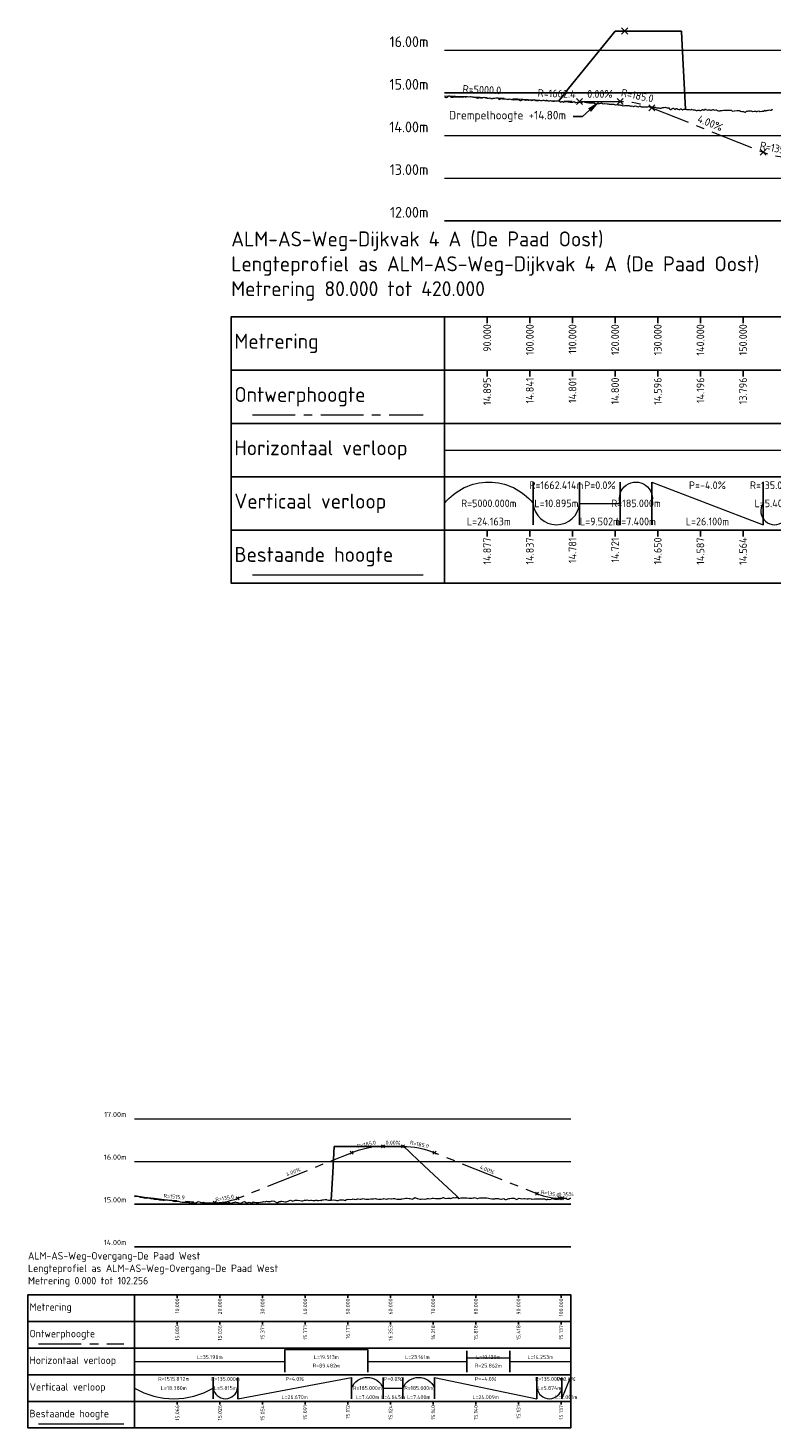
# Model space of a CAD drawing. Header units: metres. Extents: x 201888 to 228431, y 396158 to 403166.
# Tile 43 of 50: x 225637 to 225811, y 402754 to 403083. Entities that reach past the tile are written whole.
import ezdxf
from ezdxf import colors
from ezdxf.entities.mleader import LeaderData, LeaderLine
from ezdxf.math import Vec2, Vec3

# ---------------------------------------------------------------- set-up
doc = ezdxf.new("R2010")
doc.units = ezdxf.units.M
doc.linetypes.add('AM-AS', pattern=[16, 10, -2, 2, -2])
doc.layers.get('0').update_dxf_attribs({"lineweight": 25})
for name, color, linetype, lineweight in [('B-WA-GW-MAAIVELD-G', 8, 'Continuous', 18), ('N-WA-AM-AS_WEG-G', 10, 'AM-AS', 18), ('X-XX-AL-DETAIL_1-G', 7, 'Continuous', 18), ('X-XX-AL-DETAIL_1-S', 253, 'Continuous', 18), ('X-XX-AL-DETAIL_2-G', 7, 'Continuous', 25), ('X-XX-AL-PROFIELBALK-G', 7, 'Continuous', 25), ('X-XX-AL-T18', 7, 'Continuous', 18), ('X-XX-AL-T25', 7, 'Continuous', 25), ('X-XX-AL-T35', 7, 'Continuous', 35)]:
    doc.layers.add(name, color=color, linetype=linetype, lineweight=lineweight)
for name, color, linetype in [('C3D-PROFILE', 7, 'Continuous'), ('C3D-PROFILE_LABELING', 7, 'Continuous'), ('C3D-PROFILE_PROFILEVIEW', 7, 'Continuous'), ('C3D-PROFILE_PROFILEVIEW_LABELING', 7, 'Continuous')]:
    doc.layers.add(name, color=color, linetype=linetype)
doc.styles.add('NLCS-ISO', font='NLCS-ISO.ttf')
doc.styles.add('NLCS-ISO-M1000-T25', font='NLCS-ISO.ttf', dxfattribs={"height": 2.5})

# ---------------------------------------------------------------- blocks, each defined once
blk = doc.blocks.new('*U118')
at = {"layer": 'X-XX-AL-T25', "color": 7, "linetype": 'Continuous', "lineweight": 25, "insert": (225770.96, 403066.2), "char_height": 1.8, "attachment_point": 8, "style": 'NLCS-ISO'}
blk.add_mtext('{\\fNLCS-ISO|b0|i0|c0|p10;\\C256;0.00%}', dxfattribs=at)
at = {"layer": 'X-XX-AL-T25', "color": 7, "linetype": 'Continuous', "lineweight": 25, "insert": (225796.47, 403059.44), "char_height": 1.8, "attachment_point": 8, "rotation": 338.1986, "style": 'NLCS-ISO'}
blk.add_mtext('{\\fNLCS-ISO|b0|i0|c0|p10;\\C256;4.00%}', dxfattribs=at)
blk = doc.blocks.new('*U119')
at = {"layer": 'X-XX-AL-T25', "color": 7, "linetype": 'Continuous', "lineweight": 25, "char_height": 1.8, "attachment_point": 8, "style": 'NLCS-ISO'}
for s, insert, rotation in [('{\\fNLCS-ISO|b0|i0|c0|p10;R=5000.0}', (225743.26, 403067.2), 357.6309), ('{\\fNLCS-ISO|b0|i0|c0|p10;R=185.0}', (225779.57, 403065.81), 348.6901)]:
    blk.add_mtext(s, dxfattribs=dict(at, insert=insert, rotation=rotation))
blk = doc.blocks.new('*U120')
at = {"layer": 'X-XX-AL-T25', "color": 7, "linetype": 'Continuous', "lineweight": 25, "char_height": 1.8, "attachment_point": 8, "style": 'NLCS-ISO'}
for s, insert, rotation in [('{\\fNLCS-ISO|b0|i0|c0|p10;R=1662.4}', (225760.79, 403066.29), 358.1232), ('{\\fNLCS-ISO|b0|i0|c0|p10;R=135.0}', (225812.07, 403053.45), 348.6901)]:
    blk.add_mtext(s, dxfattribs=dict(at, insert=insert, rotation=rotation))
blk = doc.blocks.new('*U121')
at = {"layer": 'X-XX-AL-DETAIL_1-S', "color": 253, "linetype": 'Continuous', "lineweight": 18}
for points in [[(225776.05, 403081.14), (225777.47, 403082.56)], [(225776.05, 403082.56), (225777.47, 403081.14)]]:
    blk.add_lwpolyline(points, dxfattribs=at)
blk = doc.blocks.new('*U122')
at = {"layer": 'X-XX-AL-T25', "color": 7, "linetype": 'Continuous', "lineweight": 25, "char_height": 1.8, "attachment_point": 6, "rotation": 90, "style": 'NLCS-ISO'}
for s, insert in [('14.877', (225744.52, 402963.1)), ('14.837', (225754.52, 402963.1)), ('14.781', (225764.52, 402963.1)), ('14.721', (225774.52, 402963.1)), ('14.650', (225784.52, 402963.1)), ('14.587', (225794.52, 402963.1)), ('14.564', (225804.52, 402963.1))]:
    blk.add_mtext(s, dxfattribs=dict(at, insert=insert))
blk = doc.blocks.new('*U123')
at = {"layer": 'X-XX-AL-T25', "color": 7, "linetype": 'Continuous', "lineweight": 25, "char_height": 1.8, "attachment_point": 5, "style": 'NLCS-ISO'}
for s, insert in [('R=1662.414m', (225760.76, 402975.35)), ('P=0.0%', (225770.96, 402975.35)), ('P=-4.0%', (225796.16, 402975.35)), ('R=135.000m', (225811.91, 402975.35)), ('R=5000.000m', (225744.91, 402971.1)), ('L=10.895m', (225760.76, 402971.1)), ('R=185.000m', (225779.41, 402971.1)), ('L=5.400m', (225811.91, 402971.1)), ('L=24.163m', (225744.91, 402966.85)), ('L=9.502m', (225770.96, 402966.85)), ('L=7.400m', (225779.41, 402966.85)), ('L=26.100m', (225796.16, 402966.85))]:
    blk.add_mtext(s, dxfattribs=dict(at, insert=insert))
blk = doc.blocks.new('*U125')
at = {"layer": 'X-XX-AL-T25', "color": 7, "linetype": 'Continuous', "lineweight": 25, "char_height": 1.8, "attachment_point": 6, "rotation": 90, "style": 'NLCS-ISO'}
for s, insert in [('14.895', (225744.52, 403000.6)), ('14.841', (225754.52, 403000.6)), ('14.801', (225764.52, 403000.6)), ('14.800', (225774.52, 403000.6)), ('14.596', (225784.52, 403000.6)), ('14.196', (225794.52, 403000.6)), ('13.796', (225804.52, 403000.6))]:
    blk.add_mtext(s, dxfattribs=dict(at, insert=insert))
blk = doc.blocks.new('*U126')
at = {"layer": 'X-XX-AL-T25', "color": 7, "linetype": 'Continuous', "lineweight": 25, "char_height": 1.8, "attachment_point": 6, "rotation": 90, "style": 'NLCS-ISO'}
for s, insert in [('90.000', (225744.52, 403013.1)), ('100.000', (225754.52, 403013.1)), ('110.000', (225764.52, 403013.1)), ('120.000', (225774.52, 403013.1)), ('130.000', (225784.52, 403013.1)), ('140.000', (225794.52, 403013.1)), ('150.000', (225804.52, 403013.1))]:
    blk.add_mtext(s, dxfattribs=dict(at, insert=insert))

msp = doc.modelspace()

# ---------------------------------------------------------------- linework, layer by layer
at = {"layer": 'B-WA-GW-MAAIVELD-G'}
for p, q in [((225689.516, 402954.348), (225729.516, 402954.348)), ((225639.364, 402755.298), (225659.364, 402755.298))]:
    msp.add_line(p, q, dxfattribs=at)
for points in [[(225734.516, 403066.385), (225734.829, 403066.285), (225734.864, 403066.28), (225734.89, 403066.285), (225735.222, 403066.358), (225735.51, 403066.638), (225735.58, 403066.662), (225735.675, 403066.627), (225735.937, 403066.38), (225736.13, 403066.367), (225736.295, 403066.365), (225736.521, 403066.372), (225736.653, 403066.407), (225736.749, 403066.439), (225737.011, 403066.441), (225737.367, 403066.424), (225737.368, 403066.423), (225737.369, 403066.424), (225737.726, 403066.446), (225737.989, 403066.4), (225738.084, 403066.376), (225738.213, 403066.401), (225738.442, 403066.431), (225738.609, 403066.4), (225738.799, 403066.371), (225739.06, 403066.483), (225739.157, 403066.508), (225739.228, 403066.48), (225739.515, 403066.347), (225739.848, 403066.474), (225739.873, 403066.482), (225739.906, 403066.48), (225740.23, 403066.429), (225740.468, 403066.473), (225740.588, 403066.451), (225740.752, 403066.469), (225740.946, 403066.409), (225741.088, 403066.382), (225741.304, 403066.307), (225741.598, 403066.331), (225741.707, 403066.333), (225742.007, 403066.213), (225742.327, 403066.098), (225742.444, 403066.099), (225742.735, 403066.237), (225742.947, 403066.202), (225743.092, 403066.202), (225743.291, 403066.199), (225743.45, 403066.201), (225743.567, 403066.235), (225743.808, 403066.335), (225744.137, 403066.169), (225744.165, 403066.16), (225744.187, 403066.153), (225744.523, 403066.118), (225744.806, 403066.084), (225744.881, 403066.058), (225744.983, 403066.1), (225745.239, 403066.179), (225745.426, 403066.045), (225745.596, 403066.003), (225745.829, 403066.022), (225745.954, 403066.079), (225746.046, 403066.093), (225746.312, 403066.119), (225746.666, 403066.153), (225746.67, 403066.154), (225746.675, 403066.155), (225747.027, 403066.152), (225747.285, 403065.899), (225747.385, 403065.778), (225747.522, 403065.885), (225747.743, 403065.998), (225747.905, 403065.987), (225748.101, 403065.941), (225748.368, 403065.963), (225748.458, 403065.971), (225748.525, 403065.981), (225748.816, 403065.925), (225749.145, 403065.847), (225749.174, 403065.847), (225749.214, 403065.839), (225749.532, 403065.907), (225749.764, 403065.888), (225749.889, 403065.949), (225750.06, 403065.881), (225750.247, 403065.816), (225750.384, 403065.757), (225750.605, 403065.744), (225750.906, 403065.809), (225750.963, 403065.828), (225751.004, 403065.818), (225751.32, 403065.776), (225751.624, 403065.784), (225751.678, 403065.765), (225751.752, 403065.755), (225752.036, 403065.742), (225752.243, 403065.589), (225752.394, 403065.558), (225752.599, 403065.659), (225752.751, 403065.747), (225752.863, 403065.753), (225753.109, 403065.755), (225753.445, 403065.628), (225753.467, 403065.618), (225753.483, 403065.624), (225753.825, 403065.685), (225754.103, 403065.618), (225754.182, 403065.6), (225754.291, 403065.645), (225754.54, 403065.729), (225754.723, 403065.633), (225754.898, 403065.565), (225755.137, 403065.625), (225755.256, 403065.659), (225755.342, 403065.705), (225755.613, 403065.78), (225755.962, 403065.587), (225755.971, 403065.582), (225755.983, 403065.577), (225756.329, 403065.51), (225756.582, 403065.595), (225756.687, 403065.621), (225756.83, 403065.638), (225757.044, 403065.557), (225757.202, 403065.56), (225757.402, 403065.524), (225757.676, 403065.618), (225757.76, 403065.651), (225757.821, 403065.625), (225758.118, 403065.514), (225758.441, 403065.622), (225758.475, 403065.625), (225758.522, 403065.615), (225758.833, 403065.512), (225759.061, 403065.488), (225759.191, 403065.494), (225759.368, 403065.518), (225759.549, 403065.487), (225759.681, 403065.492), (225759.906, 403065.439), (225760.214, 403065.367), (225760.264, 403065.363), (225760.3, 403065.378), (225760.622, 403065.453), (225760.92, 403065.46), (225760.98, 403065.457), (225761.061, 403065.468), (225761.337, 403065.44), (225761.54, 403065.296), (225761.695, 403065.192), (225761.907, 403065.272), (225762.053, 403065.319), (225762.16, 403065.285), (225762.411, 403065.17), (225762.753, 403065.319), (225762.768, 403065.323), (225762.779, 403065.326), (225763.126, 403065.318), (225763.399, 403065.299), (225763.484, 403065.269), (225763.599, 403065.259), (225763.842, 403065.207), (225764.019, 403065.192), (225764.199, 403065.172), (225764.445, 403065.158), (225764.557, 403065.154), (225764.639, 403065.15), (225764.915, 403065.316), (225765.259, 403065.116), (225765.273, 403065.099), (225765.292, 403065.106), (225765.63, 403065.204), (225765.878, 403065.159), (225765.988, 403065.123), (225766.138, 403065.131), (225766.346, 403065.129), (225766.498, 403065.1), (225766.703, 403065.038), (225766.984, 403065.311), (225767.061, 403065.338), (225767.118, 403065.329), (225767.419, 403065.138), (225767.738, 403065.134), (225767.777, 403065.116), (225767.83, 403065.115), (225768.134, 403065.055), (225768.357, 403064.997), (225768.492, 403064.978), (225768.676, 403064.985), (225768.85, 403064.995), (225768.977, 403065.048), (225769.523, 403065.027), (225769.597, 403064.999), (225769.923, 403064.801), (225770.217, 403064.849), (225770.281, 403064.888), (225770.369, 403064.869), (225770.639, 403064.865), (225770.836, 403064.887), (225770.996, 403064.917), (225771.215, 403064.95), (225771.354, 403064.979), (225771.456, 403064.94), (225771.712, 403064.757), (225772.061, 403064.836), (225772.076, 403064.836), (225772.116, 403064.832), (225772.696, 403064.79), (225772.907, 403064.751), (225773.143, 403064.695), (225773.315, 403064.692), (225773.501, 403064.712), (225773.754, 403064.668), (225773.858, 403064.672), (225773.935, 403064.681), (225774.216, 403064.728), (225774.555, 403064.538), (225774.574, 403064.533), (225774.6, 403064.54), (225774.932, 403064.654), (225775.175, 403064.568), (225775.289, 403064.54), (225775.446, 403064.512), (225775.647, 403064.532), (225775.795, 403064.484), (225776.005, 403064.46), (225776.292, 403064.292), (225776.363, 403064.267), (225776.414, 403064.291), (225776.72, 403064.375), (225777.034, 403064.353), (225777.078, 403064.362), (225777.138, 403064.369), (225777.436, 403064.374), (225777.654, 403064.415), (225777.794, 403064.412), (225777.985, 403064.328), (225778.151, 403064.228), (225778.274, 403064.242), (225778.509, 403064.267), (225778.831, 403064.17), (225778.867, 403064.161), (225778.893, 403064.157), (225779.225, 403064.27), (225779.513, 403064.222), (225779.582, 403064.164), (225779.677, 403064.135), (225779.94, 403064.058), (225780.133, 403064.181), (225780.298, 403064.283), (225780.523, 403064.175), (225780.656, 403064.084), (225780.753, 403064.069), (225781.013, 403064.064), (225781.369, 403064.103), (225781.371, 403064.103), (225781.372, 403064.104), (225781.729, 403064.105), (225781.992, 403064.058), (225782.087, 403064.065), (225782.215, 403064.101), (225782.444, 403064.173), (225782.612, 403064.12), (225782.802, 403064.032), (225783.062, 403064.098), (225783.16, 403064.104), (225783.232, 403064.084), (225783.518, 403063.964), (225783.851, 403064.009), (225783.875, 403064.008), (225783.908, 403063.991), (225784.233, 403063.852), (225784.471, 403063.844), (225784.591, 403063.844), (225784.754, 403063.804), (225784.949, 403063.747), (225785.091, 403063.733), (225785.306, 403063.739), (225785.6, 403063.879), (225785.664, 403063.906), (225785.711, 403063.901), (225786.022, 403063.913), (225786.33, 403063.981), (225786.38, 403063.965), (225786.446, 403063.941), (225786.737, 403063.801), (225786.95, 403063.8), (225787.095, 403063.821), (225787.293, 403063.577), (225787.453, 403063.46), (225787.57, 403063.479), (225787.811, 403063.635), (225788.139, 403063.755), (225788.168, 403063.749), (225788.19, 403063.745), (225788.526, 403063.477), (225788.81, 403063.666), (225788.884, 403063.658), (225788.985, 403063.649), (225789.241, 403063.534), (225789.429, 403063.466), (225789.599, 403063.431), (225789.831, 403063.566), (225789.957, 403063.603), (225790.049, 403063.547), (225790.315, 403063.371), (225790.669, 403063.528), (225790.672, 403063.528), (225790.677, 403063.529), (225791.03, 403063.501), (225791.289, 403063.439), (225791.388, 403063.41), (225791.524, 403063.442), (225791.746, 403063.48), (225791.908, 403063.443), (225792.103, 403063.377), (225792.37, 403063.461), (225792.461, 403063.488), (225792.528, 403063.459), (225792.819, 403063.34), (225793.148, 403063.372), (225793.177, 403063.361), (225793.216, 403063.348), (225793.534, 403063.218), (225793.768, 403063.245), (225793.892, 403063.291), (225794.062, 403063.266), (225794.25, 403063.274), (225794.387, 403063.213), (225794.608, 403063.222), (225794.908, 403063.393), (225794.965, 403063.443), (225795.007, 403063.411), (225795.323, 403063.321), (225795.627, 403063.54), (225795.681, 403063.519), (225795.755, 403063.485), (225796.039, 403063.347), (225796.247, 403063.311), (225796.396, 403063.364), (225796.601, 403063.361), (225796.754, 403063.357), (225796.866, 403063.326), (225797.112, 403063.289), (225797.447, 403063.454), (225797.47, 403063.46), (225797.486, 403063.459), (225797.827, 403063.28), (225798.106, 403063.335), (225798.185, 403063.331), (225798.293, 403063.337), (225798.543, 403063.229), (225798.726, 403063.169), (225798.901, 403063.098), (225799.139, 403063.172), (225799.258, 403063.224), (225799.346, 403063.232), (225799.616, 403063.207), (225799.965, 403063.269), (225799.974, 403063.273), (225799.986, 403063.275), (225800.332, 403063.31), (225800.585, 403063.27), (225800.689, 403063.238), (225800.832, 403063.267), (225801.047, 403063.303), (225801.205, 403063.308), (225801.405, 403063.285), (225801.678, 403063.287), (225801.763, 403063.287), (225801.825, 403063.222), (225802.12, 403063.073), (225802.444, 403063.163), (225802.478, 403063.145), (225802.524, 403063.158), (225803.064, 403063.179), (225803.37, 403063.216), (225803.551, 403063.236), (225803.684, 403063.206), (225803.909, 403063.07), (225804.217, 403062.987), (225804.267, 403062.98), (225804.304, 403062.965), (225804.625, 403062.997), (225804.923, 403062.832), (225804.982, 403062.782), (225805.063, 403062.823), (225805.34, 403063.027), (225805.543, 403063.051), (225805.698, 403063.097), (225805.909, 403063.1), (225806.056, 403063.091), (225806.163, 403063.124), (225806.413, 403063.16), (225806.755, 403063.001), (225806.771, 403062.989), (225806.783, 403062.99), (225807.129, 403063.063), (225807.402, 403063.067), (225807.487, 403063.055), (225807.601, 403063.009), (225807.844, 403062.975), (225808.022, 403063.076), (225808.202, 403063.133), (225808.447, 403063.009), (225808.56, 403062.922), (225808.642, 403062.943), (225808.918, 403063.093), (225809.262, 403063.075), (225809.275, 403063.074), (225809.294, 403063.075), (225809.633, 403063.253), (225809.882, 403063.131), (225809.991, 403063.174), (225810.14, 403063.174), (225810.348, 403063.273), (225810.501, 403063.308), (225810.706, 403063.366), (225810.986, 403063.311), (225811.064, 403063.295), (225811.121, 403063.328), (225811.422, 403063.526)], [(225661.864, 402808.606), (225662.29, 402808.694), (225662.343, 402808.684), (225662.423, 402808.665), (225662.881, 402808.601), (225663.186, 402808.455), (225663.42, 402808.422), (225663.771, 402808.37), (225663.958, 402808.316), (225664.082, 402808.271), (225664.496, 402808.195), (225664.978, 402808.282), (225665.035, 402808.265), (225665.12, 402808.242), (225665.573, 402808.079), (225665.874, 402808.078), (225666.111, 402808.077), (225666.468, 402807.981), (225666.65, 402807.921), (225666.771, 402807.946), (225667.188, 402807.943), (225667.667, 402807.811), (225667.727, 402807.82), (225667.816, 402807.796), (225668.265, 402807.757), (225668.563, 402807.73), (225668.803, 402807.692), (225669.165, 402807.765), (225669.342, 402807.778), (225669.459, 402807.784), (225669.88, 402807.71), (225670.355, 402807.703), (225670.419, 402807.695), (225670.513, 402807.683), (225670.957, 402807.488), (225671.252, 402807.478), (225671.495, 402807.406), (225671.862, 402807.454), (225672.034, 402807.476), (225672.148, 402807.457), (225672.572, 402807.29), (225673.044, 402807.224), (225673.11, 402807.235), (225673.21, 402807.224), (225673.649, 402807.216), (225673.94, 402807.238), (225674.187, 402807.232), (225674.559, 402807.18), (225674.726, 402807.126), (225675.063, 402806.997), (225675.264, 402807.082), (225675.733, 402807.092), (225675.802, 402807.113), (225675.907, 402807.117), (225676.341, 402807.165), (225676.629, 402807.348), (225676.879, 402807.402), (225677.255, 402807.267), (225677.417, 402807.164), (225677.525, 402807.198), (225677.956, 402807.262), (225678.421, 402807.061), (225678.494, 402807.051), (225678.604, 402807.064), (225679.033, 402807.111), (225679.317, 402807.128), (225679.571, 402807.119), (225679.952, 402807.021), (225680.109, 402806.995), (225680.214, 402807.005), (225680.648, 402806.942), (225681.11, 402807.11), (225681.186, 402807.145), (225681.301, 402807.157), (225681.724, 402807.105), (225682.006, 402807.009), (225682.263, 402806.964), (225682.649, 402807.02), (225682.801, 402807.078), (225682.902, 402807.072), (225683.34, 402807.091), (225683.799, 402807.195), (225683.878, 402807.192), (225683.998, 402807.164), (225684.416, 402807.031), (225684.695, 402807.1), (225684.955, 402807.17), (225685.346, 402807.266), (225685.493, 402807.297), (225685.591, 402807.256), (225686.032, 402807.147), (225686.487, 402807.036), (225686.57, 402807.024), (225686.694, 402807.046), (225687.108, 402807.2), (225687.383, 402807.309), (225687.647, 402807.386), (225688.043, 402807.157), (225688.185, 402807.083), (225688.28, 402807.073), (225688.723, 402807.217), (225689.176, 402807.071), (225689.262, 402807.044), (225689.299, 402807.036), (225689.391, 402807.111), (225689.684, 402807.319), (225689.8, 402807.177), (225690.072, 402807.251), (225690.339, 402807.143), (225690.74, 402807.149), (225690.877, 402807.199), (225690.968, 402807.168), (225691.415, 402807.266), (225691.864, 402807.334), (225691.954, 402807.366), (225692.088, 402807.367), (225692.492, 402807.34), (225692.761, 402807.461), (225693.03, 402807.429), (225693.437, 402807.371), (225693.569, 402807.341), (225693.657, 402807.368), (225694.107, 402807.525), (225694.553, 402807.479), (225694.646, 402807.445), (225694.785, 402807.361), (225695.184, 402807.176), (225695.449, 402807.182), (225695.722, 402807.382), (225696.133, 402807.439), (225696.261, 402807.482), (225696.345, 402807.467), (225696.799, 402807.395), (225697.062, 402807.342), (225697.247, 402807.305), (225697.339, 402807.297), (225697.468, 402807.358), (225697.88, 402807.501), (225698.173, 402807.655), (225698.422, 402807.701), (225698.772, 402807.573), (225698.963, 402807.484), (225699.099, 402807.57), (225699.501, 402807.709), (225699.505, 402807.71), (225700.041, 402807.719), (225700.052, 402807.714), (225700.062, 402807.715), (225700.6, 402807.611), (225701.053, 402807.581), (225701.148, 402807.572), (225701.265, 402807.579), (225701.696, 402807.703), (225701.94, 402807.711), (225702.053, 402807.717), (225702.247, 402807.77), (225702.458, 402807.731), (225702.802, 402807.657), (225703.121, 402807.69), (225703.357, 402807.684), (225703.612, 402807.666), (225703.912, 402807.627), (225704.189, 402807.655), (225704.38, 402807.68), (225704.468, 402807.693), (225704.562, 402807.696), (225704.746, 402807.675), (225704.934, 402807.674), (225705.03, 402807.658), (225705.331, 402807.707), (225705.592, 402807.661), (225705.839, 402807.793), (225706.155, 402807.789), (225706.49, 402807.866), (225706.717, 402807.861), (225706.819, 402807.836), (225706.926, 402807.81), (225707.286, 402807.719), (225707.726, 402807.703), (225707.857, 402807.688), (225707.964, 402807.723), (225708.427, 402807.761), (225708.993, 402807.688), (225708.998, 402807.687), (225709.002, 402807.685), (225709.258, 402807.658), (225709.573, 402807.633), (225710.003, 402807.827), (225710.153, 402807.825), (225710.364, 402807.812), (225710.732, 402807.778), (225710.993, 402807.718), (225711.194, 402807.648), (225711.312, 402807.755), (225711.559, 402807.869), (225711.697, 402807.891), (225711.894, 402807.927), (225711.923, 402807.939), (225711.97, 402807.935), (225712.483, 402807.889), (225712.915, 402807.966), (225713.072, 402807.994), (225713.332, 402807.97), (225713.662, 402807.891), (225713.861, 402807.964), (225714.136, 402808.005), (225714.253, 402808.023), (225714.779, 402807.952), (225714.852, 402807.943), (225714.995, 402807.975), (225715.452, 402808.105), (225715.686, 402808.037), (225716.051, 402807.92), (225716.575, 402807.936), (225716.592, 402807.936), (225716.651, 402807.949), (225716.778, 402807.972), (225717.256, 402808.008), (225717.48, 402807.999), (225717.861, 402808.027), (225718.368, 402808.074), (225718.466, 402808.027), (225718.675, 402808.008), (225719.071, 402807.947), (225719.256, 402807.947), (225719.676, 402807.943), (225720.144, 402808.054), (225720.281, 402808.07), (225720.586, 402808.039), (225720.886, 402807.924), (225721.033, 402807.957), (225721.491, 402808.08), (225721.921, 402808.028), (225722.096, 402808.018), (225722.47, 402808.075), (225722.701, 402808.085), (225722.809, 402808.079), (225723.306, 402807.981), (225723.697, 402807.957), (225723.911, 402807.989), (225724.367, 402807.981), (225724.516, 402808.006), (225724.585, 402807.995), (225725.121, 402808.133), (225725.474, 402808.189), (225725.726, 402808.184), (225726.264, 402808.089), (225726.331, 402808.074), (225726.362, 402808.082), (225726.936, 402807.966), (225727.25, 402808.099), (225727.541, 402808.31), (225728.138, 402808.081), (225728.145, 402808.079), (225728.161, 402808.074), (225728.75, 402807.973), (225729.026, 402807.94), (225729.355, 402808.023), (225729.915, 402807.93), (225729.96, 402807.913), (225730.058, 402807.949), (225730.565, 402808.134), (225730.803, 402808.127), (225731.17, 402808.043), (225731.691, 402808.176), (225731.775, 402808.208), (225731.955, 402808.193), (225732.38, 402808.143), (225732.579, 402808.136), (225732.985, 402808.08), (225733.467, 402808.113), (225733.54, 402808.149), (225733.59, 402808.14), (225733.9, 402808.173), (225734.195, 402808.326), (225734.26, 402808.324), (225734.355, 402808.3), (225734.8, 402808.139), (225735.244, 402808.192), (225735.405, 402808.184), (225735.75, 402808.156), (225736.01, 402808.107), (225736.132, 402808.176), (225736.615, 402808.347), (225737.02, 402808.249), (225737.22, 402808.314), (225737.499, 402808.466), (225737.825, 402808.068), (225737.908, 402808.093), (225738.43, 402808.283), (225738.796, 402808.254), (225739.035, 402808.264), (225739.544, 402808.277), (225739.64, 402808.278), (225739.685, 402808.267), (225739.737, 402808.256), (225740.254, 402808.149), (225740.544, 402808.17), (225740.869, 402808.196), (225741.003, 402808.223), (225741.377, 402808.299), (225741.503, 402808.305), (225741.99, 402808.155), (225742.141, 402808.108), (225742.181, 402808.115), (225742.269, 402808.134), (225742.801, 402808.242), (225742.944, 402808.23), (225743.467, 402808.265), (225743.535, 402808.258), (225743.693, 402808.245), (225744.16, 402808.236), (225744.412, 402808.265), (225744.802, 402808.18), (225744.858, 402808.167), (225745.115, 402808.097), (225745.59, 402808.052), (225745.8, 402808.01), (225746.068, 402808.033), (225746.336, 402808.062), (225746.468, 402808.107), (225747.109, 402808.115), (225747.123, 402808.111), (225747.204, 402808.085), (225747.334, 402808.046), (225747.762, 402807.928), (225747.916, 402807.946), (225748.392, 402808.075), (225748.601, 402807.979), (225748.747, 402807.911), (225749.008, 402807.842), (225749.595, 402808.077), (225749.616, 402808.085), (225749.625, 402808.088), (225749.867, 402808.12), (225750.218, 402808.17), (225750.527, 402808.189), (225750.817, 402808.183), (225751.37, 402807.901), (225751.415, 402807.88), (225751.438, 402807.885), (225752.013, 402808.188), (225752.349, 402808.103), (225752.611, 402808.042), (225753.113, 402808.08), (225753.209, 402808.093), (225753.26, 402808.096), (225753.808, 402808.038), (225754.17, 402808.045), (225754.406, 402808.118), (225754.856, 402808.004), (225755.004, 402807.982), (225755.081, 402807.971), (225755.602, 402808.016), (225755.992, 402808.028), (225756.2, 402808.045), (225756.599, 402808.037), (225756.799, 402808.035), (225756.903, 402808.042), (225757.397, 402808.057), (225757.814, 402808.036), (225757.923, 402808.027), (225757.995, 402808.027), (225758.284, 402807.863), (225758.593, 402807.912), (225758.645, 402807.959), (225758.724, 402807.959), (225759.191, 402807.862), (225759.635, 402807.994), (225759.79, 402808.095), (225760.085, 402808.02), (225760.388, 402807.971), (225760.546, 402807.962), (225760.986, 402807.991), (225761.457, 402808.114), (225761.584, 402808.147), (225761.828, 402808.172), (225762.182, 402808.179), (225762.367, 402808.188), (225762.781, 402808.148), (225763.278, 402807.959), (225763.379, 402807.947), (225763.571, 402807.987), (225763.977, 402808.151), (225764.12, 402808.185)]]:
    msp.add_lwpolyline(points, dxfattribs=at)
at = {"layer": 'C3D-PROFILE', "color": 7, "linetype": 'Continuous', "lineweight": -3}
for p, q in [((225763.626, 403068.334), (225774.496, 403081.848)), ((225774.496, 403081.848), (225775.621, 403081.848)), ((225775.621, 403081.848), (225776.758, 403081.848)), ((225776.758, 403081.848), (225778.117, 403081.848)), ((225778.117, 403081.848), (225779.02, 403081.848)), ((225779.02, 403081.848), (225787.75, 403081.848)), ((225787.75, 403081.848), (225789.347, 403081.848)), ((225789.347, 403081.848), (225790.08, 403081.848)), ((225790.08, 403081.848), (225790.172, 403080.017)), ((225790.172, 403080.017), (225791.003, 403063.486)), ((225762.163, 403066.526), (225763.626, 403068.334)), ((225761.256, 403065.402), (225762.163, 403066.526))]:
    msp.add_line(p, q, dxfattribs=at)
at = {"layer": 'C3D-PROFILE'}
msp.add_lwpolyline([(225707.983, 402807.725), (225708.327, 402814.172), (225708.654, 402820.298), (225709.258, 402820.298), (225710.277, 402820.298), (225711.697, 402820.298), (225712.373, 402820.298), (225714.136, 402820.298), (225716.575, 402820.298), (225720.27, 402820.298), (225721.405, 402820.298), (225722.635, 402820.298), (225724.327, 402820.298), (225725, 402820.298), (225726.327, 402819.035), (225728.58, 402816.891), (225732.016, 402813.674), (225737.3, 402808.728), (225737.451, 402808.587), (225737.984, 402808.093)], dxfattribs=at)
at = {"layer": 'N-WA-AM-AS_WEG-G'}
for p, q in [((225689.516, 402991.848), (225729.516, 402991.848)), ((225639.364, 402774.048), (225659.364, 402774.048))]:
    msp.add_line(p, q, dxfattribs=at)
at = {"layer": 'N-WA-AM-AS_WEG-G', "flags": 128}
for points in [[(225734.516, 403066.636), (225739.715, 403066.484), (225744.913, 403066.279), (225750.112, 403066.019), (225755.311, 403065.705), (225758.034, 403065.549), (225760.758, 403065.438), (225763.482, 403065.371), (225766.205, 403065.348), (225775.707, 403065.348), (225776.632, 403065.325), (225777.557, 403065.256), (225778.482, 403065.14), (225779.407, 403064.978), (225780.332, 403064.77), (225781.257, 403064.516), (225782.182, 403064.215), (225783.107, 403063.868), (225809.207, 403053.428), (225809.882, 403053.175), (225810.557, 403052.956), (225811.232, 403052.77), (225811.907, 403052.618), (225812.582, 403052.5), (225813.257, 403052.416), (225813.932, 403052.365), (225814.607, 403052.348), (225990.047, 403052.348), (225990.722, 403052.365), (225991.397, 403052.416), (225992.072, 403052.5), (225992.747, 403052.618), (225993.422, 403052.77), (225994.097, 403052.956), (225994.772, 403053.175), (225995.447, 403053.428), (226009.902, 403059.21), (226010.797, 403059.547), (226011.692, 403059.84), (226012.587, 403060.089), (226013.482, 403060.296), (226014.376, 403060.459), (226015.271, 403060.579), (226016.166, 403060.656), (226017.061, 403060.689), (226074.516, 403061.439)], [(225661.864, 402808.79), (225664.162, 402808.458), (225666.459, 402808.161), (225668.757, 402807.899), (225671.054, 402807.672), (225673.352, 402807.479), (225675.649, 402807.322), (225677.947, 402807.199), (225680.244, 402807.111), (225680.971, 402807.108), (225681.698, 402807.144), (225682.425, 402807.22), (225683.152, 402807.335), (225683.879, 402807.488), (225684.605, 402807.681), (225685.332, 402807.913), (225686.059, 402808.184), (225712.729, 402818.853), (225713.654, 402819.199), (225714.579, 402819.5), (225715.504, 402819.754), (225716.429, 402819.963), (225717.354, 402820.124), (225718.279, 402820.24), (225719.204, 402820.309), (225720.129, 402820.333), (225724.774, 402820.333), (225725.699, 402820.309), (225726.624, 402820.24), (225727.549, 402820.124), (225728.474, 402819.963), (225729.399, 402819.754), (225730.324, 402819.5), (225731.249, 402819.199), (225732.174, 402818.853), (225756.183, 402809.249), (225756.917, 402808.975), (225757.652, 402808.741), (225758.386, 402808.548), (225759.12, 402808.394), (225759.855, 402808.28), (225760.589, 402808.206), (225761.323, 402808.171), (225762.057, 402808.177), (225764.058, 402808.248)]]:
    msp.add_lwpolyline(points, dxfattribs=at)
at = {"layer": 'X-XX-AL-DETAIL_1-G', "color": 7, "linetype": 'Continuous', "lineweight": 18}
for p, q in [((225734.516, 403077.348), (225739.516, 403077.348)), ((225734.516, 403077.348), (226074.516, 403077.348)), ((225734.516, 403057.348), (225739.516, 403057.348)), ((225734.516, 403057.348), (226074.516, 403057.348)), ((225734.516, 403047.348), (225739.516, 403047.348)), ((225734.516, 403047.348), (226074.516, 403047.348))]:
    msp.add_line(p, q, dxfattribs=at)
at = {"layer": 'X-XX-AL-DETAIL_1-G'}
for p, q in [((225661.864, 402826.798), (225664.364, 402826.798)), ((225661.864, 402826.798), (225764.12, 402826.798)), ((225661.864, 402816.798), (225664.364, 402816.798)), ((225661.864, 402816.798), (225764.12, 402816.798)), ((225661.864, 402816.798), (225664.364, 402816.798))]:
    msp.add_line(p, q, dxfattribs=at)
at = {"layer": 'X-XX-AL-DETAIL_1-S', "color": 253, "linetype": 'Continuous', "lineweight": 18}
for p, q in [((225765.498, 403064.641), (225766.913, 403066.055)), ((225765.498, 403066.055), (225766.913, 403064.641)), ((225775, 403064.641), (225776.414, 403066.055)), ((225775, 403066.055), (225776.414, 403064.641)), ((225782.4, 403063.161), (225783.814, 403064.575)), ((225782.4, 403064.575), (225783.814, 403063.161)), ((225808.5, 403052.721), (225809.914, 403054.135)), ((225808.5, 403054.135), (225809.914, 403052.721))]:
    msp.add_line(p, q, dxfattribs=at)
at = {"layer": 'X-XX-AL-DETAIL_1-S'}
for p, q in [((225712.376, 402818.499), (225713.083, 402819.206)), ((225712.376, 402819.206), (225713.083, 402818.499)), ((225719.776, 402819.979), (225720.483, 402820.686)), ((225719.776, 402820.686), (225720.483, 402819.979)), ((225724.421, 402819.979), (225725.128, 402820.686)), ((225724.421, 402820.686), (225725.128, 402819.979)), ((225731.821, 402818.499), (225732.528, 402819.206)), ((225731.821, 402819.206), (225732.528, 402818.499)), ((225685.706, 402807.831), (225686.413, 402808.538)), ((225685.706, 402808.538), (225686.413, 402807.831)), ((225755.83, 402808.895), (225756.537, 402809.603)), ((225755.83, 402809.603), (225756.537, 402808.895)), ((225761.23, 402807.815), (225761.937, 402808.523)), ((225761.23, 402808.523), (225761.937, 402807.815)), ((225761.704, 402807.824), (225762.411, 402808.531)), ((225761.704, 402808.531), (225762.411, 402807.824)), ((225680.306, 402806.751), (225681.013, 402807.458)), ((225680.306, 402807.458), (225681.013, 402806.751))]:
    msp.add_line(p, q, dxfattribs=at)
at = {"layer": 'X-XX-AL-DETAIL_2-G', "color": 7, "linetype": 'Continuous', "lineweight": 25}
for p, q in [((225734.516, 403067.348), (225739.516, 403067.348)), ((225734.516, 403067.348), (226074.516, 403067.348)), ((225734.516, 403037.348), (225739.516, 403037.348)), ((225734.516, 403037.348), (226074.516, 403037.348))]:
    msp.add_line(p, q, dxfattribs=at)
at = {"layer": 'X-XX-AL-DETAIL_2-G'}
for p, q in [((225661.864, 402806.798), (225664.364, 402806.798)), ((225661.864, 402806.798), (225764.12, 402806.798)), ((225661.864, 402806.798), (225664.364, 402806.798)), ((225661.864, 402796.798), (225664.364, 402796.798)), ((225661.864, 402796.798), (225764.12, 402796.798))]:
    msp.add_line(p, q, dxfattribs=at)
at = {"layer": 'X-XX-AL-PROFIELBALK-G', "color": 7, "linetype": 'Continuous', "lineweight": 25}
for p, q in [((225744.516, 403014.848), (225744.516, 403013.348)), ((225754.516, 403014.848), (225754.516, 403013.348)), ((225764.516, 403014.848), (225764.516, 403013.348)), ((225774.516, 403014.848), (225774.516, 403013.348)), ((225784.516, 403014.848), (225784.516, 403013.348)), ((225794.516, 403014.848), (225794.516, 403013.348)), ((225804.516, 403014.848), (225804.516, 403013.348)), ((225744.516, 403002.348), (225744.516, 403000.848)), ((225754.516, 403002.348), (225754.516, 403000.848)), ((225764.516, 403002.348), (225764.516, 403000.848)), ((225774.516, 403002.348), (225774.516, 403000.848)), ((225784.516, 403002.348), (225784.516, 403000.848)), ((225794.516, 403002.348), (225794.516, 403000.848)), ((225804.516, 403002.348), (225804.516, 403000.848)), ((225734.516, 402978.598), (225734.516, 402988.598)), ((225734.516, 402966.098), (225734.516, 402976.098)), ((225755.311, 402966.098), (225755.311, 402976.098)), ((225766.205, 402966.098), (225766.205, 402976.098)), ((225775.707, 402966.098), (225775.707, 402976.098)), ((225783.107, 402966.098), (225783.107, 402976.098)), ((225809.207, 402966.098), (225809.207, 402976.098)), ((225744.516, 402964.848), (225744.516, 402963.348)), ((225754.516, 402964.848), (225754.516, 402963.348)), ((225764.516, 402964.848), (225764.516, 402963.348)), ((225774.516, 402964.848), (225774.516, 402963.348)), ((225784.516, 402964.848), (225784.516, 402963.348)), ((225794.516, 402964.848), (225794.516, 402963.348)), ((225804.516, 402964.848), (225804.516, 402963.348))]:
    msp.add_line(p, q, dxfattribs=at)
at = {"layer": 'X-XX-AL-PROFIELBALK-G'}
for p, q in [((225671.864, 402785.548), (225671.864, 402784.798)), ((225681.864, 402785.548), (225681.864, 402784.798)), ((225691.864, 402785.548), (225691.864, 402784.798)), ((225701.864, 402785.548), (225701.864, 402784.798)), ((225711.864, 402785.548), (225711.864, 402784.798)), ((225721.864, 402785.548), (225721.864, 402784.798)), ((225731.864, 402785.548), (225731.864, 402784.798)), ((225741.864, 402785.548), (225741.864, 402784.798)), ((225751.864, 402785.548), (225751.864, 402784.798)), ((225761.864, 402785.548), (225761.864, 402784.798)), ((225671.864, 402779.298), (225671.864, 402778.548)), ((225681.864, 402779.298), (225681.864, 402778.548)), ((225691.864, 402779.298), (225691.864, 402778.548)), ((225701.864, 402779.298), (225701.864, 402778.548)), ((225711.864, 402779.298), (225711.864, 402778.548)), ((225721.864, 402779.298), (225721.864, 402778.548)), ((225731.864, 402779.298), (225731.864, 402778.548)), ((225741.864, 402779.298), (225741.864, 402778.548)), ((225751.864, 402779.298), (225751.864, 402778.548)), ((225761.864, 402779.298), (225761.864, 402778.548)), ((225661.864, 402767.423), (225661.864, 402772.423)), ((225697.062, 402767.423), (225697.062, 402772.423)), ((225716.575, 402767.423), (225716.575, 402772.423)), ((225739.737, 402767.423), (225739.737, 402772.423)), ((225749.867, 402767.423), (225749.867, 402772.423)), ((225661.864, 402761.173), (225661.864, 402766.173)), ((225680.244, 402761.173), (225680.244, 402766.173)), ((225686.059, 402761.173), (225686.059, 402766.173)), ((225712.729, 402761.173), (225712.729, 402766.173)), ((225720.129, 402761.173), (225720.129, 402766.173)), ((225724.774, 402761.173), (225724.774, 402766.173)), ((225732.174, 402761.173), (225732.174, 402766.173)), ((225756.183, 402761.173), (225756.183, 402766.173)), ((225762.057, 402761.173), (225762.057, 402766.173)), ((225764.058, 402761.173), (225764.058, 402766.173)), ((225671.864, 402760.548), (225671.864, 402759.798)), ((225681.864, 402760.548), (225681.864, 402759.798)), ((225691.864, 402760.548), (225691.864, 402759.798)), ((225701.864, 402760.548), (225701.864, 402759.798)), ((225711.864, 402760.548), (225711.864, 402759.798)), ((225721.864, 402760.548), (225721.864, 402759.798)), ((225731.864, 402760.548), (225731.864, 402759.798)), ((225741.864, 402760.548), (225741.864, 402759.798)), ((225751.864, 402760.548), (225751.864, 402759.798)), ((225761.864, 402760.548), (225761.864, 402759.798))]:
    msp.add_line(p, q, dxfattribs=at)
at = {"layer": 'X-XX-AL-PROFIELBALK-G', "color": 7, "linetype": 'Continuous', "lineweight": 25}
for points in [[(225734.516, 403002.348), (225734.516, 403014.848), (225684.516, 403014.848), (225684.516, 403002.348)], [(225734.516, 403002.348), (226074.516, 403002.348), (226074.516, 403014.848), (225734.516, 403014.848)], [(225734.516, 402989.848), (225734.516, 403002.348), (225684.516, 403002.348), (225684.516, 402989.848)], [(225734.516, 402989.848), (226074.516, 402989.848), (226074.516, 403002.348), (225734.516, 403002.348)], [(225734.516, 402977.348), (225734.516, 402989.848), (225684.516, 402989.848), (225684.516, 402977.348)], [(225734.516, 402977.348), (226074.516, 402977.348), (226074.516, 402989.848), (225734.516, 402989.848)], [(225734.516, 402964.848), (225734.516, 402977.348), (225684.516, 402977.348), (225684.516, 402964.848)], [(225734.516, 402964.848), (226074.516, 402964.848), (226074.516, 402977.348), (225734.516, 402977.348)], [(225734.516, 402952.348), (225734.516, 402964.848), (225684.516, 402964.848), (225684.516, 402952.348)], [(225734.516, 402952.348), (226074.516, 402952.348), (226074.516, 402964.848), (225734.516, 402964.848)]]:
    msp.add_3dface(points, dxfattribs=at)
at = {"layer": 'X-XX-AL-PROFIELBALK-G'}
for points in [[(225661.864, 402779.298), (225661.864, 402785.548), (225636.864, 402785.548), (225636.864, 402779.298)], [(225661.864, 402779.298), (225764.12, 402779.298), (225764.12, 402785.548), (225661.864, 402785.548)], [(225661.864, 402773.048), (225661.864, 402779.298), (225636.864, 402779.298), (225636.864, 402773.048)], [(225661.864, 402773.048), (225764.12, 402773.048), (225764.12, 402779.298), (225661.864, 402779.298)], [(225661.864, 402766.798), (225661.864, 402773.048), (225636.864, 402773.048), (225636.864, 402766.798)], [(225661.864, 402766.798), (225764.12, 402766.798), (225764.12, 402773.048), (225661.864, 402773.048)], [(225661.864, 402760.548), (225661.864, 402766.798), (225636.864, 402766.798), (225636.864, 402760.548)], [(225661.864, 402760.548), (225764.12, 402760.548), (225764.12, 402766.798), (225661.864, 402766.798)], [(225661.864, 402754.298), (225661.864, 402760.548), (225636.864, 402760.548), (225636.864, 402754.298)], [(225661.864, 402754.298), (225764.12, 402754.298), (225764.12, 402760.548), (225661.864, 402760.548)]]:
    msp.add_3dface(points, dxfattribs=at)
at = {"layer": 'X-XX-AL-T18', "color": 7, "linetype": 'Continuous', "lineweight": 18}
for p, q in [((225734.516, 402983.598), (225931.143, 402983.598)), ((225783.107, 402976.098), (225809.207, 402966.098)), ((225766.205, 402971.098), (225775.707, 402971.098))]:
    msp.add_line(p, q, dxfattribs=at)
at = {"layer": 'X-XX-AL-T18'}
for p, q in [((225697.062, 402769.923), (225697.062, 402772.735)), ((225697.062, 402772.735), (225716.575, 402772.735)), ((225716.575, 402772.735), (225716.575, 402769.923)), ((225661.864, 402769.923), (225697.062, 402769.923)), ((225716.575, 402769.923), (225716.575, 402769.923)), ((225716.575, 402769.923), (225739.737, 402769.923)), ((225739.737, 402769.923), (225739.737, 402770.736)), ((225739.737, 402770.736), (225749.867, 402770.736)), ((225749.867, 402770.736), (225749.867, 402769.923)), ((225749.867, 402769.923), (225749.867, 402769.923)), ((225749.867, 402769.923), (225764.12, 402769.923)), ((225686.059, 402761.173), (225712.729, 402766.173)), ((225732.174, 402766.173), (225756.183, 402761.173)), ((225762.057, 402761.173), (225764.058, 402766.173)), ((225720.129, 402763.673), (225724.774, 402763.673))]:
    msp.add_line(p, q, dxfattribs=at)
at = {"layer": 'X-XX-AL-T18', "color": 7, "linetype": 'Continuous', "lineweight": 18, "extrusion": (0, 0, -1)}
for centre, radius, start, end in [((-225744.913, 402962.788), 13.311, 38.63531, 141.36469), ((-225779.407, 402972.229), 3.869, 343.00288, 196.99712)]:
    msp.add_arc(centre, radius, start, end, dxfattribs=at)
at = {"layer": 'X-XX-AL-T18', "color": 7, "linetype": 'Continuous', "lineweight": 18}
for centre, radius, start, end in [((225760.758, 402971.566), 5.467, 184.90339, 355.09661), ((225811.907, 402969.327), 3.229, 146.73809, 33.26191)]:
    msp.add_arc(centre, radius, start, end, dxfattribs=at)
at = {"layer": 'X-XX-AL-T18', "extrusion": (0, 0, -1)}
for centre in [(-225716.429, 402762.185), (-225728.474, 402762.185)]:
    msp.add_arc(centre, 3.988, 21.90813, 158.09187, dxfattribs=at)
at = {"layer": 'X-XX-AL-T18'}
for centre, radius, start, end in [((225671.054, 402779.313), 18.141, 239.5632, 300.4368), ((225683.152, 402764.114), 2.941, 188.6201, 351.3799), ((225759.12, 402764.148), 2.975, 189.19346, 350.80654)]:
    msp.add_arc(centre, radius, start, end, dxfattribs=at)

# ---------------------------------------------------------------- block references
at = {"layer": 'C3D-PROFILE_LABELING', "color": 7, "linetype": 'Continuous', "lineweight": -3}
for name in ['*U119', '*U120', '*U118']:
    msp.add_blockref(name, (0, 0), dxfattribs=at)
at = {"layer": 'C3D-PROFILE_PROFILEVIEW_LABELING', "color": 7, "linetype": 'Continuous', "lineweight": -3}
for name in ['*U126', '*U125', '*U123', '*U122']:
    msp.add_blockref(name, (0, 0), dxfattribs=at)
at = {"layer": 'X-XX-AL-DETAIL_1-S', "color": 253, "linetype": 'Continuous', "lineweight": 18}
msp.add_blockref('*U121', (0, 0), dxfattribs=at)

# ---------------------------------------------------------------- texts
at = {"layer": 'C3D-PROFILE_PROFILEVIEW', "color": 7, "linetype": 'Continuous', "lineweight": -3, "char_height": 3.5, "attachment_point": 4, "style": 'NLCS-ISO'}
for s, insert in [('Ontwerphoogte', (225685.266, 402996.098)), ('Bestaande hoogte', (225685.266, 402958.598))]:
    msp.add_mtext(s, dxfattribs=dict(at, insert=insert))
at = {"layer": 'C3D-PROFILE_PROFILEVIEW', "char_height": 1.75, "attachment_point": 4, "style": 'NLCS-ISO'}
for s, insert in [('Ontwerphoogte', (225637.239, 402776.173)), ('Bestaande hoogte', (225637.239, 402757.423))]:
    msp.add_mtext(s, dxfattribs=dict(at, insert=insert))
at = {"layer": 'X-XX-AL-T25', "color": 7, "linetype": 'Continuous', "lineweight": 25, "style": 'NLCS-ISO'}
for s, insert, char_height, attachment_point in [('16.00m', (225730.766, 403079.348), 2.5, 6), ('15.00m', (225730.766, 403069.348), 2.5, 6), ('14.00m', (225730.766, 403059.348), 2.5, 6), ('13.00m', (225730.766, 403049.348), 2.5, 6), ('12.00m', (225730.766, 403039.348), 2.5, 6), ('Metrering', (225685.266, 403008.598), 3.5, 4), ('Horizontaal verloop', (225685.266, 402983.598), 3.5, 4), ('Verticaal verloop', (225685.266, 402971.098), 3.5, 4)]:
    msp.add_mtext(s, dxfattribs=dict(at, insert=insert, char_height=char_height, attachment_point=attachment_point))
at = {"layer": 'X-XX-AL-T25', "style": 'NLCS-ISO'}
for s, insert, char_height, attachment_point in [('17.00m', (225659.989, 402827.798), 1.25, 6), ('{\\fNLCS-ISO|b0|i0|c0|p10;\\C256;0.00%}', (225722.452, 402820.758), 0.9, 8), ('16.00m', (225659.989, 402817.798), 1.25, 6), ('15.00m', (225659.989, 402807.798), 1.25, 6), ('14.00m', (225659.989, 402797.798), 1.25, 6), ('Metrering', (225637.239, 402782.423), 1.75, 4), ('Horizontaal verloop', (225637.239, 402769.923), 1.75, 4), ('L=35.198m', (225679.463, 402770.923), 0.9, 5), ('R=89.482m', (225706.819, 402768.923), 0.9, 5), ('L=19.513m', (225706.819, 402770.923), 0.9, 5), ('L=23.161m', (225728.156, 402770.923), 0.9, 5), ('R=25.862m', (225744.802, 402768.923), 0.9, 5), ('L=10.130m', (225744.802, 402770.923), 0.9, 5), ('L=14.253m', (225756.993, 402770.923), 0.9, 5), ('R=1515.872m', (225671.054, 402765.798), 0.9, 5), ('R=135.000m', (225683.152, 402765.798), 0.9, 5), ('P=4.0%', (225699.394, 402765.798), 0.9, 5), ('P=0.0%', (225722.452, 402765.798), 0.9, 5), ('P=-4.0%', (225744.179, 402765.798), 0.9, 5), ('R=135.000m', (225759.12, 402765.798), 0.9, 5), ('P=0.4%', (225763.058, 402765.798), 0.9, 5), ('Verticaal verloop', (225637.239, 402763.673), 1.75, 4), ('L=18.380m', (225671.054, 402763.673), 0.9, 5), ('L=5.815m', (225683.152, 402763.673), 0.9, 5), ('R=185.000m', (225716.429, 402763.673), 0.9, 5), ('R=185.000m', (225728.474, 402763.673), 0.9, 5), ('L=5.874m', (225759.12, 402763.673), 0.9, 5), ('L=26.670m', (225699.394, 402761.548), 0.9, 5), ('L=7.400m', (225716.429, 402761.548), 0.9, 5), ('L=4.645m', (225722.452, 402761.548), 0.9, 5), ('L=7.400m', (225728.474, 402761.548), 0.9, 5), ('L=24.009m', (225744.179, 402761.548), 0.9, 5), ('L=2.001m', (225763.058, 402761.548), 0.9, 5)]:
    msp.add_mtext(s, dxfattribs=dict(at, insert=insert, char_height=char_height, attachment_point=attachment_point))
at = {"layer": 'X-XX-AL-T25', "char_height": 0.9, "style": 'NLCS-ISO'}
for s, insert, attachment_point, rotation in [('{\\fNLCS-ISO|b0|i0|c0|p10;R=185.0}', (225716.346, 402820.379), 8, 11.30993), ('{\\fNLCS-ISO|b0|i0|c0|p10;R=185.0}', (225728.558, 402820.379), 8, 348.69007), ('{\\fNLCS-ISO|b0|i0|c0|p10;\\C256;4.00%}', (225699.236, 402813.913), 8, 21.80141), ('{\\fNLCS-ISO|b0|i0|c0|p10;\\C256;4.00%}', (225744.337, 402814.445), 8, 338.19859), ('{\\fNLCS-ISO|b0|i0|c0|p10;R=1515.9}', (225671.093, 402808.095), 8, 354.77925), ('{\\fNLCS-ISO|b0|i0|c0|p10;R=135.0}', (225683.074, 402807.752), 8, 10.46049), ('{\\fNLCS-ISO|b0|i0|c0|p10;R=135.0}', (225759.197, 402808.812), 8, 349.66104), ('{\\fNLCS-ISO|b0|i0|c0|p10;\\C256;0.35%}', (225763.043, 402808.637), 8, 2.01217), ('10.000', (225671.864, 402784.673), 6, 90), ('20.000', (225681.864, 402784.673), 6, 90), ('30.000', (225691.864, 402784.673), 6, 90), ('40.000', (225701.864, 402784.673), 6, 90), ('50.000', (225711.864, 402784.673), 6, 90), ('60.000', (225721.864, 402784.673), 6, 90), ('70.000', (225731.864, 402784.673), 6, 90), ('80.000', (225741.864, 402784.673), 6, 90), ('90.000', (225751.864, 402784.673), 6, 90), ('100.000', (225761.864, 402784.673), 6, 90), ('15.080', (225671.864, 402778.423), 6, 90), ('15.036', (225681.864, 402778.423), 6, 90), ('15.371', (225691.864, 402778.423), 6, 90), ('15.771', (225701.864, 402778.423), 6, 90), ('16.171', (225711.864, 402778.423), 6, 90), ('16.353', (225721.864, 402778.423), 6, 90), ('16.218', (225731.864, 402778.423), 6, 90), ('15.818', (225741.864, 402778.423), 6, 90), ('15.418', (225751.864, 402778.423), 6, 90), ('15.137', (225761.864, 402778.423), 6, 90), ('15.066', (225671.864, 402759.673), 6, 90), ('15.026', (225681.864, 402759.673), 6, 90), ('15.054', (225691.864, 402759.673), 6, 90), ('15.091', (225701.864, 402759.673), 6, 90), ('15.112', (225711.864, 402759.673), 6, 90), ('15.124', (225721.864, 402759.673), 6, 90), ('15.140', (225731.864, 402759.673), 6, 90), ('15.140', (225741.864, 402759.673), 6, 90), ('15.131', (225751.864, 402759.673), 6, 90), ('15.137', (225761.864, 402759.673), 6, 90)]:
    msp.add_mtext(s, dxfattribs=dict(at, insert=insert, attachment_point=attachment_point, rotation=rotation))
at = {"layer": 'X-XX-AL-T35', "color": 7, "linetype": 'Continuous', "lineweight": 35, "insert": (225684.516, 403034.848), "char_height": 3.5, "attachment_point": 1, "style": 'NLCS-ISO'}
msp.add_mtext('{\\C256;ALM-AS-Weg-Dijkvak 4 A (De Paad Oost)\\PLengteprofiel as ALM-AS-Weg-Dijkvak 4 A (De Paad Oost)\\PMetrering 80.000 tot 420.000}', dxfattribs=at)
at = {"layer": 'X-XX-AL-T35', "insert": (225636.864, 402795.548), "char_height": 1.75, "attachment_point": 1, "style": 'NLCS-ISO'}
msp.add_mtext('{\\C256;ALM-AS-Weg-Overgang-De Paad West\\PLengteprofiel as ALM-AS-Weg-Overgang-De Paad West\\PMetrering 0.000 tot 102.256}', dxfattribs=at)

# ---------------------------------------------------------------- leaders
ml = msp.add_multileader_mtext('Standard')
ml.set_content('Drempelhoogte +14.80m', color=256, style='NLCS-ISO-M1000-T25')
ml.set_leader_properties()
ml.build(insert=Vec2(0, 0))
ml.multileader.update_dxf_attribs({"arrow_head_size": 3.256})
ctx = ml.context
ctx.base_point, ctx.char_height, ctx.arrow_head_size, ctx.landing_gap_size, ctx.plane_origin = Vec3(225733.595, 403061.829), 2, 3.256, 1.628, Vec3(225770.178, 403062.899)
ctx.text_align_type = 2
notes = []
notes.append((ctx, [(0, (1, 1, 0), (225766.862, 403061.829), (-1, 0), 2.212, [(0, [(225770.989, 403065.438)], 0, [])])]))
ctx.mtext.insert, ctx.mtext.alignment, ctx.mtext.flow_direction = Vec3(225763.023, 403063.129), 3, 5
for ctx, leaders in notes:
    for number, flags, end, landing, length, lines in leaders:
        leader = LeaderData()
        leader.index, (leader.has_last_leader_line, leader.has_dogleg_vector, leader.attachment_direction) = number, flags
        leader.last_leader_point, leader.dogleg_vector, leader.dogleg_length = Vec3(end), Vec3(landing), length
        for number, points, colour, breaks in lines:
            line = LeaderLine()
            line.index, line.vertices, line.color, line.breaks = number, Vec3.list(points), colors.encode_raw_color(colour), breaks
            leader.lines.append(line)
        ctx.leaders.append(leader)

doc.saveas('drawing.dxf')
